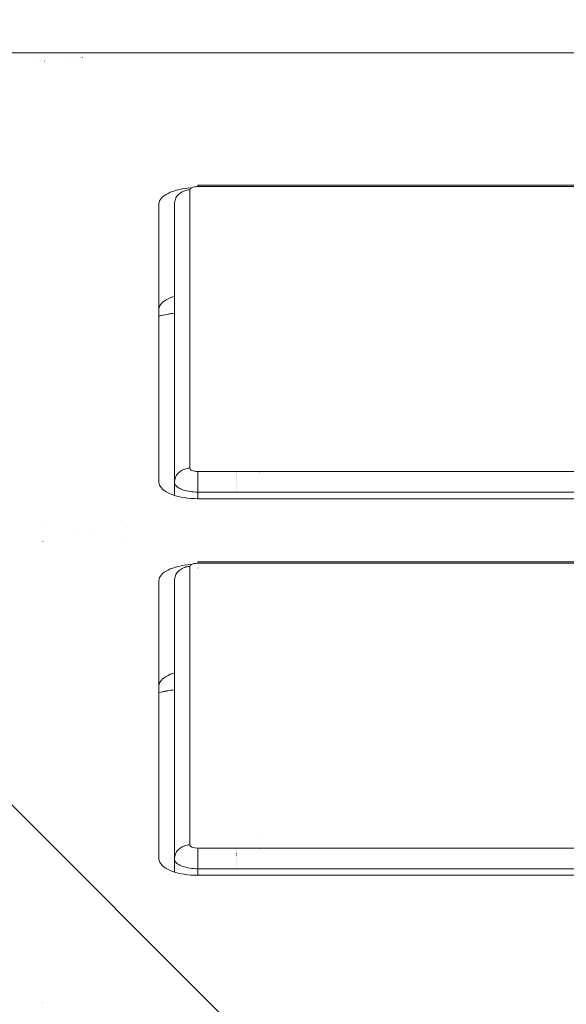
# Model space of a CAD drawing. Header units: inches. Extents: x -416 to -272, y -73 to 47.
# Tile 175 of 206: x -335.248 to -334.97, y 16.509 to 17.009. Entities that reach past the tile are written whole.
import ezdxf

# ---------------------------------------------------------------- set-up
doc = ezdxf.new("R2010")
doc.units = ezdxf.units.IN
doc.header["$LTSCALE"] = 32
doc.header["$MEASUREMENT"] = 0
doc.linetypes.add('Dash Style-1', pattern=[0.083328, 0.041656, -0.041672])
for name, color, linetype, lineweight in [('DashLineFill', 7, 'Dash Style-1', 13), ('Drawing', 7, 'Continuous', 18), ('None', 7, 'Continuous', 18)]:
    doc.layers.add(name, color=color, linetype=linetype, lineweight=lineweight)

# ---------------------------------------------------------------- blocks, each defined once
blk = doc.blocks.new('TiMotion_Handset (2D)')
at = {"layer": 'DashLineFill', "linetype": 'Continuous', "lineweight": 13}
h = blk.add_hatch(dxfattribs=at)
h.set_pattern_fill('Steel', color=253, style=0, pattern_type=2)
h.set_pattern_definition([(45, (0, 0), (-1.61301565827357, 1.935715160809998), []), (45, (-1.0608, 1.0608), (-0.4723460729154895, 0.4167612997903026), [])])
h.paths.add_polyline_path([(-0.5650679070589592, 2.440944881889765), (-0.5636889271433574, 2.443168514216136), (-0.5621892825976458, 2.445271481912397), (-0.5605689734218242, 2.447253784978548), (-0.5588279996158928, 2.449115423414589), (-0.5569663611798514, 2.45085639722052), (-0.5549840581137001, 2.452476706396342), (-0.5528810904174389, 2.453976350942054), (-0.5506574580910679, 2.455355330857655), (-0.5483514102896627, 2.456591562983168), (-0.5460011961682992, 2.457662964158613), (-0.543606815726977, 2.458569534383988), (-0.5411682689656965, 2.459311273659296), (-0.5386855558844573, 2.459888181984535), (-0.5361586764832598, 2.460300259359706), (-0.5335876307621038, 2.460547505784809), (-0.5309724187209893, 2.460629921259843), (0.4425815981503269, 2.460629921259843), (0.4451968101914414, 2.460547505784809), (0.4477678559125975, 2.460300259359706), (0.450294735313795, 2.459888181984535), (0.4527774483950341, 2.459311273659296), (0.4552159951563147, 2.458569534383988), (0.4576103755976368, 2.457662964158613), (0.4599605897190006, 2.456591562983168), (0.4622666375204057, 2.455355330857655), (0.4644902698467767, 2.453976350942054), (0.4665932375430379, 2.452476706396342), (0.4685755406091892, 2.45085639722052), (0.4704371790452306, 2.449115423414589), (0.472178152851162, 2.447253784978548), (0.4737984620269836, 2.445271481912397), (0.4752981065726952, 2.443168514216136), (0.4766770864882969, 2.440944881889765), (0.4779133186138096, 2.43863883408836), (0.478984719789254, 2.436288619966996), (0.47989129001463, 2.433894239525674), (0.4806330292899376, 2.431455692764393), (0.4812099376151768, 2.428972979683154), (0.4816220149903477, 2.426446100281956), (0.4818692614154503, 2.423875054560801), (0.4819516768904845, 2.421259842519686), (0.4819516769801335, 1.765582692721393), (0.4825163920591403, 1.763951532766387), (0.4830058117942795, 1.762300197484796), (0.4834199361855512, 1.760628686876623), (0.4837587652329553, 1.758937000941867), (0.4840222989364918, 1.757225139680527), (0.4842105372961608, 1.755493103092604), (0.4843234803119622, 1.753740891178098), (0.484361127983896, 1.751968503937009), (0.484361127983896, -1.751965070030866), (0.4842787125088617, -1.75458028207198), (0.4840314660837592, -1.757151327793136), (0.4836193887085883, -1.759678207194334), (0.483042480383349, -1.762160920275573), (0.4823007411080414, -1.764599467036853), (0.4813941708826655, -1.766993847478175), (0.4803227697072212, -1.769344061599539), (0.4790865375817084, -1.771650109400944), (0.4777075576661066, -1.773873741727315), (0.4762079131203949, -1.775976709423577), (0.4745876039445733, -1.777959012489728), (0.4728466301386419, -1.779820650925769), (0.4709849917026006, -1.781561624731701), (0.4690026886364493, -1.783181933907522), (0.4668997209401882, -1.784681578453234), (0.4646760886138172, -1.786060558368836), (0.4623700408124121, -1.787296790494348), (0.4600198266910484, -1.788368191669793), (0.4576254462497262, -1.789274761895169), (0.4551868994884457, -1.790016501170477), (0.4527041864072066, -1.790593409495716), (0.4501773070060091, -1.791005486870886), (0.447606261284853, -1.791252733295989), (0.4449910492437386, -1.791335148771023), (-1.79051826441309, -1.791335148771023), (-1.793133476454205, -1.791252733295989), (-1.795704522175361, -1.791005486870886), (-1.798231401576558, -1.790593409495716), (-1.800714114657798, -1.790016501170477), (-1.803152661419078, -1.789274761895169), (-1.8055470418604, -1.788368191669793), (-1.807897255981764, -1.787296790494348), (-1.810203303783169, -1.786060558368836), (-1.81242693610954, -1.784681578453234), (-1.814529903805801, -1.783181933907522), (-1.816512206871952, -1.781561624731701), (-1.818373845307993, -1.779820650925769), (-1.820114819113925, -1.777959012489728), (-1.821735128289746, -1.775976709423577), (-1.823234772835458, -1.773873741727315), (-1.82461375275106, -1.771650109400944), (-1.825849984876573, -1.769344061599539), (-1.826921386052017, -1.766993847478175), (-1.827827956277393, -1.764599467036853), (-1.828569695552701, -1.762160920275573), (-1.82914660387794, -1.759678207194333), (-1.829558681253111, -1.757151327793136), (-1.829805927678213, -1.75458028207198), (-1.829888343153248, -1.751965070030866), (-1.829888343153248, 1.751968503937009), (-1.829805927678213, 1.754583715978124), (-1.829558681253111, 1.75715476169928), (-1.82914660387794, 1.759681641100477), (-1.828569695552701, 1.762164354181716), (-1.827827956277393, 1.764602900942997), (-1.826921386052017, 1.766997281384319), (-1.825849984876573, 1.769347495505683), (-1.82461375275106, 1.771653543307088), (-1.823234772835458, 1.773877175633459), (-1.821735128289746, 1.77598014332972), (-1.820114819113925, 1.777962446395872), (-1.818373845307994, 1.779824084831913), (-1.816512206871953, 1.781565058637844), (-1.814529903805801, 1.783185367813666), (-1.81242693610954, 1.784685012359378), (-1.810203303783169, 1.786063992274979), (-1.807897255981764, 1.787300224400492), (-1.8055470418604, 1.788371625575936), (-1.803152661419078, 1.789278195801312), (-1.800714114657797, 1.79001993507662), (-1.798231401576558, 1.790596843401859), (-1.795704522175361, 1.79100892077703), (-1.793133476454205, 1.791256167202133), (-1.79051826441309, 1.791338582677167), (-0.5703424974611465, 1.791338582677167), (-0.5703424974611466, 2.421259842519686), (-0.5702600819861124, 2.423875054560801), (-0.5700128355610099, 2.426446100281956), (-0.569600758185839, 2.428972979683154), (-0.5690238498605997, 2.431455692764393), (-0.5682821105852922, 2.433894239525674), (-0.5673755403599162, 2.436288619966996), (-0.5663041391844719, 2.43863883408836)])
at = {"layer": 'DashLineFill'}
blk.add_open_spline([(-0.5650679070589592, 2.440944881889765), (-0.559793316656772, 2.450080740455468), (-0.5415215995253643, 2.460629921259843), (-0.04419541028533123, 2.460629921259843), (0.4531307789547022, 2.460629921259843), (0.4714024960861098, 2.450080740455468), (0.4819516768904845, 2.431809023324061), (0.4819516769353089, 2.09342126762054), (0.4819516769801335, 1.765582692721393), (0.484361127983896, 1.759098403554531), (0.484361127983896, 1.716953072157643e-06), (0.484361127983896, -1.76251425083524), (0.473811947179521, -1.780785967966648), (0.4555402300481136, -1.791335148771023), (-0.672763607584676, -1.791335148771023), (-1.801067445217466, -1.791335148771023), (-1.819339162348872, -1.780785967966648), (-1.829888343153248, -1.76251425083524), (-1.829888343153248, 1.716953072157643e-06), (-1.829888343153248, 1.762517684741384), (-1.819339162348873, 1.780789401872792), (-1.801067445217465, 1.791338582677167), (-1.180430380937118, 1.791338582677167), (-0.5703424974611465, 1.791338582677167), (-0.5703424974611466, 2.106299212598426), (-0.5703424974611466, 2.431809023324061), (-0.5650679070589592, 2.440944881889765)], degree=2, knots=[0, 0, 0, 0.001659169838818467, 0.003318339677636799, 0.07987838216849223, 0.08153755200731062, 0.08319672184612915, 0.08485589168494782, 0.1364181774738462, 0.1364181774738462, 0.1375061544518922, 0.4048450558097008, 0.4064547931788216, 0.4080645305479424, 0.4096742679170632, 0.5802364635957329, 0.5818462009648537, 0.5834559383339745, 0.5850656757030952, 0.8524045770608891, 0.8540143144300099, 0.8556240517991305, 0.8572337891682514, 0.9503292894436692, 0.9503292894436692, 0.9983902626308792, 1, 1, 1], dxfattribs=at)
at = {"layer": 'Drawing', "color": 7, "linetype": 'Continuous'}
for p, q in [((0.484361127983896, -1.718944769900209), (0.484361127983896, 1.633858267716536)), ((0.07069483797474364, 0.4500927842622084), (0.07133114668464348, 0.4508824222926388)), ((0.07133114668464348, 0.4508824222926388), (0.0719938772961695, 0.4515391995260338)), ((0.0719938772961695, 0.4515391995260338), (0.07267808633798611, 0.4520582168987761)), ((0.07267808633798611, 0.4520582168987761), (0.07337867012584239, 0.4524356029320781)), ((0.07337867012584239, 0.4524356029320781), (0.07409040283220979, 0.4526685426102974)), ((0.07409040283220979, 0.4526685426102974), (0.0748733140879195, 0.4527559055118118)), ((0.2163006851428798, 0.4527559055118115), (0.0748733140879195, 0.4527559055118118)), ((0.1596222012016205, 0.4517131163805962), (0.1601975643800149, 0.4489652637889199)), ((0.1627785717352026, 0.4527559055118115), (0.1628439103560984, 0.4527552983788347)), ((0.1628439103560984, 0.4527552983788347), (0.1635614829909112, 0.4526685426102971)), ((0.1635614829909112, 0.4526685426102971), (0.1642732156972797, 0.4524356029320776)), ((0.1642732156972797, 0.4524356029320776), (0.164973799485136, 0.4520582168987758)), ((0.164973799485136, 0.4520582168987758), (0.1656580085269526, 0.4515391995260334)), ((0.1656580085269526, 0.4515391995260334), (0.1663207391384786, 0.4508824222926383)), ((0.1663207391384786, 0.4508824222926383), (0.1669570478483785, 0.4500927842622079)), ((0.1663307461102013, 0.4508824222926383), (0.1669570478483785, 0.4500927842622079)), ((0.2163006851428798, 0.4527559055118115), (0.2170835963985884, 0.4526685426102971)), ((0.2170835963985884, 0.4526685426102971), (0.2177953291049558, 0.4524356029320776)), ((0.2177953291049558, 0.4524356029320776), (0.2184959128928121, 0.4520582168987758)), ((0.2184959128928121, 0.4520582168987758), (0.2191801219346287, 0.4515391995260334)), ((0.2191801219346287, 0.4515391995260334), (0.2198428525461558, 0.4508824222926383)), ((0.2198428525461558, 0.4508824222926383), (0.2204791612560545, 0.4500927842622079)), ((0.262037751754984, 0.4500927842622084), (0.2626740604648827, 0.4508824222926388)), ((0.2626740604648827, 0.4508824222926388), (0.2633367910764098, 0.4515391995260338)), ((0.2633367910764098, 0.4515391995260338), (0.2640210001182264, 0.4520582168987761)), ((0.2640210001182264, 0.4520582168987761), (0.2647215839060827, 0.4524356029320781)), ((0.2647215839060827, 0.4524356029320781), (0.2654333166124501, 0.4526685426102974)), ((0.2654333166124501, 0.4526685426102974), (0.2662162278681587, 0.4527559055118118)), ((0.4076435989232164, 0.4527559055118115), (0.2662162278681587, 0.4527559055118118)), ((0.3506999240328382, 0.4527559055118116), (0.3509651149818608, 0.4517131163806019)), ((0.3541214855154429, 0.4527559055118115), (0.3541868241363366, 0.4527552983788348)), ((0.3541868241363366, 0.4527552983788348), (0.3549043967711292, 0.4526685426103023)), ((0.3549043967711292, 0.4526685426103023), (0.3556161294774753, 0.4524356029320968)), ((0.3556161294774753, 0.4524356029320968), (0.3563167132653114, 0.452058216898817)), ((0.3563167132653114, 0.452058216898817), (0.3570009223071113, 0.4515391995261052)), ((0.3570009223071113, 0.4515391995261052), (0.3576636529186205, 0.4508824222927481)), ((0.3576636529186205, 0.4508824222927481), (0.3582999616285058, 0.450092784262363)), ((0.3576736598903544, 0.4508824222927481), (0.3582999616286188, 0.4500927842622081)), ((0.4076435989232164, 0.4527559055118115), (0.4084265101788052, 0.4526685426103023)), ((0.4084265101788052, 0.4526685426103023), (0.4091382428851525, 0.4524356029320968)), ((0.4091382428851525, 0.4524356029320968), (0.4098388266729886, 0.452058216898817)), ((0.4098388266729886, 0.452058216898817), (0.4105230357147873, 0.4515391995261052)), ((0.4105230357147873, 0.4515391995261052), (0.4111857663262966, 0.4508824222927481)), ((0.4111857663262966, 0.4508824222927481), (0.4118220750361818, 0.450092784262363)), ((0.06806691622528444, 0.4443898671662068), (0.06850506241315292, 0.4457373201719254)), ((0.06850506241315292, 0.4457373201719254), (0.0689907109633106, 0.4469902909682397)), ((0.0689907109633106, 0.4469902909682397), (0.06952023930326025, 0.4481394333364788)), ((0.06952023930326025, 0.4481394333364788), (0.07008969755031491, 0.4491761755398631)), ((0.07008969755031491, 0.4491761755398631), (0.07069483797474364, 0.4500927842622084)), ((0.1601975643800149, 0.4489652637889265), (0.1606747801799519, 0.4461147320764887)), ((0.1606747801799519, 0.4461147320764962), (0.1608320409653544, 0.4448818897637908)), ((0.1675621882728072, 0.4491761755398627), (0.1669570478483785, 0.4500927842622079)), ((0.1675621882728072, 0.4491761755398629), (0.1681316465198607, 0.4481394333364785)), ((0.1681316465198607, 0.4481394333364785), (0.1686611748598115, 0.4469902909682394)), ((0.1691468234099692, 0.445737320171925), (0.1686611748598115, 0.4469902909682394)), ((0.1691468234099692, 0.445737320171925), (0.1694249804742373, 0.4448818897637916)), ((0.2210843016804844, 0.4491761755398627), (0.2204791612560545, 0.4500927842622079)), ((0.2210843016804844, 0.4491761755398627), (0.2216537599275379, 0.4481394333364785)), ((0.2216537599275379, 0.4481394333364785), (0.2221832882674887, 0.4469902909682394)), ((0.2221832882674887, 0.4469902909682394), (0.2226689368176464, 0.445737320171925)), ((0.2226689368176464, 0.445737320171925), (0.2231070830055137, 0.4443898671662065)), ((0.2594098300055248, 0.4443898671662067), (0.2598479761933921, 0.4457373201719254)), ((0.2598479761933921, 0.4457373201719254), (0.2603336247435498, 0.4469902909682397)), ((0.2603336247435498, 0.4469902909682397), (0.2608631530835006, 0.4481394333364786)), ((0.2608631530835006, 0.4481394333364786), (0.2614326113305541, 0.4491761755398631)), ((0.2614326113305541, 0.4491761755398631), (0.262037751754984, 0.4500927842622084)), ((0.3582999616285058, 0.450092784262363), (0.3589051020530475, 0.4491761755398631)), ((0.3589051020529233, 0.4491761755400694), (0.3594745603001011, 0.4481394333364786)), ((0.359474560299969, 0.448139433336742), (0.3600040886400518, 0.4469902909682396)), ((0.3600040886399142, 0.4469902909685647), (0.3604897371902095, 0.4457373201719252)), ((0.3604897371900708, 0.4457373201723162), (0.3607678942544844, 0.4448818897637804)), ((0.4118220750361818, 0.450092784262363), (0.4124272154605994, 0.4491761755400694)), ((0.4124272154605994, 0.4491761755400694), (0.4129966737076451, 0.448139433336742)), ((0.4129966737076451, 0.448139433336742), (0.4135262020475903, 0.4469902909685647)), ((0.4135262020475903, 0.4469902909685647), (0.4140118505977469, 0.4457373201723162)), ((0.4140118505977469, 0.4457373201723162), (0.4144499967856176, 0.4443898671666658)), ((0.06706825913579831, 0.4398841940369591), (0.06734582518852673, 0.4414523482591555)), ((0.06734582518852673, 0.4414523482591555), (0.06767954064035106, 0.4429579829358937)), ((0.06767954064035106, 0.4429579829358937), (0.06806691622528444, 0.4443898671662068)), ((0.2231070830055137, 0.4443898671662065), (0.2234944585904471, 0.4429579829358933)), ((0.2234944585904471, 0.4429579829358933), (0.2238281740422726, 0.4414523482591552)), ((0.2238281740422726, 0.4414523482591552), (0.224105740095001, 0.4398841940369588)), ((0.2584111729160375, 0.4398841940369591), (0.2586887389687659, 0.4414523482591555)), ((0.2586887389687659, 0.4414523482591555), (0.2590224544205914, 0.4429579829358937)), ((0.2590224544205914, 0.4429579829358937), (0.2594098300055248, 0.4443898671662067)), ((0.4148373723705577, 0.4429579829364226), (0.4144499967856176, 0.4443898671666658)), ((0.4148373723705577, 0.4429579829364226), (0.4151710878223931, 0.4414523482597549)), ((0.4154486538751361, 0.4398841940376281), (0.4151710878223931, 0.4414523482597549)), ((0.06659097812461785, 0.4349233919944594), (0.06668942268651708, 0.4366074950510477)), ((0.06668942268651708, 0.4366074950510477), (0.06684891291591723, 0.438265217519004)), ((0.06684891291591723, 0.438265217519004), (0.06706825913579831, 0.4398841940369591)), ((0.224105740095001, 0.4398841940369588), (0.2243250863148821, 0.4382652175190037)), ((0.2243250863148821, 0.4382652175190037), (0.2244845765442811, 0.4366074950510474)), ((0.2244845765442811, 0.4366074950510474), (0.2245135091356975, 0.4361125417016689)), ((0.2579338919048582, 0.4349233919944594), (0.2580323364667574, 0.4366074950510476)), ((0.2580323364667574, 0.4366074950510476), (0.2581918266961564, 0.4382652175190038)), ((0.2581918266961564, 0.4382652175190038), (0.2584111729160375, 0.4398841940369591)), ((0.4154486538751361, 0.4398841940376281), (0.4156680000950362, 0.4382652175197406)), ((0.4156680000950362, 0.4382652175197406), (0.4158274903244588, 0.4366074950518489)), ((0.4158274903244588, 0.4366074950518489), (0.4158563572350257, 0.4361136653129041)), ((0.06655405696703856, 0.4330708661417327), (0.06659097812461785, 0.4349233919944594)), ((0.06655405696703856, -0.275590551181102), (0.06655405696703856, 0.4330708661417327)), ((0.2578969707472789, 0.4330708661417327), (0.2579338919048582, 0.4349233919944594)), ((0.2578969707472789, -0.3346456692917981), (0.2578969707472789, 0.4330708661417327))]:
    blk.add_line(p, q, dxfattribs=at)
at = {"layer": 'Drawing'}
for p, q in [((0.4801125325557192, 0.515372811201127), (0.4801125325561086, 0.5152850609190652)), ((0.002115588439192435, 0.511811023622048), (0.002043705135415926, 0.511811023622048)), ((0.002131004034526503, 0.5119544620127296), (0.002059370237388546, 0.5119619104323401)), ((0.002136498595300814, 0.5119454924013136), (0.002060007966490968, 0.5119680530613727)), ((0.002150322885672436, 0.5119441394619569), (0.002136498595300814, 0.5119454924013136)), ((0.2360589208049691, 0.5118110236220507), (0.2360424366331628, 0.5118110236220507)), ((0.2464744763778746, 0.5118110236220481), (0.2464579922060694, 0.5118110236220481)), ((0.4801125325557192, 0.5109367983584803), (0.4801125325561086, 0.5108293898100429)), ((0.2423733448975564, 0.4963468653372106), (0.2423733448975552, 0.4963335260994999)), ((0.4819516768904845, 0.4975909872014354), (0.4819516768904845, 0.4975703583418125)), ((0.4819516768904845, 0.4965481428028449), (0.4819516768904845, 0.4965228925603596)), ((0.4819516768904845, 0.4926609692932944), (0.4819516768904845, 0.4926237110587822)), ((0.4819516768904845, 0.4924746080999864), (0.4819516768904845, 0.4924211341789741)), ((0.4819516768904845, 0.4918287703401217), (0.4819516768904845, 0.491624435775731)), ((0.2423733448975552, 0.4881799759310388), (0.2423733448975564, 0.4881689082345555)), ((0.2357122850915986, 0.4724409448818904), (0.2356967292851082, 0.4724409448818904)), ((0.2468201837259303, 0.4724409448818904), (0.2468046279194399, 0.4724409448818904)), ((0.1593472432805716, 0.4527559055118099), (0.160017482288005, 0.4497093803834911)), ((0.1593570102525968, 0.4527559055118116), (0.1596222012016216, 0.4517131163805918)), ((0.350690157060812, 0.4527559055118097), (0.3513603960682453, 0.449709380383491)), ((0.3507008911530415, 0.4527559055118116), (0.3509649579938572, 0.4517177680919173)), ((0.3515404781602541, 0.4489652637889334), (0.3509649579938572, 0.4517177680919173)), ((0.160017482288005, 0.4497093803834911), (0.160572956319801, 0.4465362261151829)), ((0.160572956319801, 0.4465362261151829), (0.1607933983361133, 0.4448818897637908)), ((0.3513603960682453, 0.449709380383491), (0.3519158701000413, 0.4465362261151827)), ((0.3520176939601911, 0.4461147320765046), (0.3515400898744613, 0.4489715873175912)), ((0.3519158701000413, 0.4465362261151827), (0.3521363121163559, 0.4448818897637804)), ((0.3520172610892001, 0.4461218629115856), (0.3521754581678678, 0.4448818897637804)), ((0.07487331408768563, 0.4448818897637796), (0.06822690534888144, 0.4448818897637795)), ((0.07078447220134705, 0.4398453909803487), (0.07104956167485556, 0.4406628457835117)), ((0.07104956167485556, 0.4406628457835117), (0.0713437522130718, 0.4414225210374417)), ((0.0713437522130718, 0.4414225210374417), (0.07166480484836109, 0.4421186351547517)), ((0.07166480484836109, 0.4421186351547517), (0.07201027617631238, 0.4427458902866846)), ((0.07201027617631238, 0.4427458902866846), (0.07237753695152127, 0.4432995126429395)), ((0.07237753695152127, 0.4432995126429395), (0.07276379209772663, 0.4437752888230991)), ((0.07276379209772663, 0.4437752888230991), (0.07316610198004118, 0.4441695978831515)), ((0.07316610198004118, 0.4441695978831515), (0.07358140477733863, 0.444479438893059)), ((0.07358140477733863, 0.444479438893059), (0.07400653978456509, 0.4447024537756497)), ((0.07400653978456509, 0.4447024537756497), (0.07443827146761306, 0.4448369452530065)), ((0.07443827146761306, 0.4448369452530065), (0.07487331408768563, 0.4448818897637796)), ((0.0748733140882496, 0.4448818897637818), (0.0754952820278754, 0.4448519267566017)), ((0.2163006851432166, 0.4448818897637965), (0.0748733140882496, 0.4448818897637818)), ((0.0754952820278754, 0.4448519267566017), (0.07611251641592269, 0.4447622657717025)), ((0.07611251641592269, 0.4447622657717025), (0.07672031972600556, 0.4446135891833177)), ((0.07672031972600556, 0.4446135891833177), (0.0773140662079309, 0.4444070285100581)), ((0.0773140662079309, 0.4444070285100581), (0.07788923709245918, 0.4441441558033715)), ((0.07788923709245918, 0.4441441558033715), (0.07844145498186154, 0.4438269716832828)), ((0.07844145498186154, 0.4438269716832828), (0.07896651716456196, 0.4434578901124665)), ((0.07896651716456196, 0.4434578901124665), (0.0794604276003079, 0.4430397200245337)), ((0.0794604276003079, 0.4430397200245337), (0.07991942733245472, 0.4425756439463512)), ((0.07991942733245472, 0.4425756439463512), (0.08034002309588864, 0.4420691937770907)), ((0.08034002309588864, 0.4420691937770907), (0.08071901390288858, 0.4415242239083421)), ((0.08071901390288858, 0.4415242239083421), (0.08105351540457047, 0.4409448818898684)), ((0.08105351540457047, 0.4409448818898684), (0.08134098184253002, 0.4403355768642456)), ((0.08134098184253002, 0.4403355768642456), (0.08157922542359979, 0.4397009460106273)), ((0.2169226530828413, 0.4448519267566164), (0.2163006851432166, 0.4448818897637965)), ((0.2175398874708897, 0.4447622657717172), (0.2169226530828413, 0.4448519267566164)), ((0.2181476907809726, 0.4446135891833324), (0.2175398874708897, 0.4447622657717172)), ((0.2187414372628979, 0.4444070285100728), (0.2181476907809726, 0.4446135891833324)), ((0.2193166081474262, 0.4441441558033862), (0.2187414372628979, 0.4444070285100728)), ((0.2198688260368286, 0.4438269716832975), (0.2193166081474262, 0.4441441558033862)), ((0.220393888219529, 0.4434578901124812), (0.2198688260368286, 0.4438269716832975)), ((0.220887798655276, 0.4430397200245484), (0.220393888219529, 0.4434578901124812)), ((0.2213467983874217, 0.4425756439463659), (0.220887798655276, 0.4430397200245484)), ((0.2217673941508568, 0.4420691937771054), (0.2213467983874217, 0.4425756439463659)), ((0.2221463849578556, 0.4415242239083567), (0.2217673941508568, 0.4420691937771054)), ((0.2224808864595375, 0.4409448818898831), (0.2221463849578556, 0.4415242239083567)), ((0.2227683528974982, 0.4403355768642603), (0.2224808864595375, 0.4409448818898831)), ((0.2230065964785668, 0.439700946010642), (0.2227683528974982, 0.4403355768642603)), ((0.2662162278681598, 0.4448818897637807), (0.2595698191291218, 0.4448818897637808)), ((0.262037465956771, 0.4395308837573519), (0.2622771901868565, 0.4403253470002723)), ((0.2622771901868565, 0.4403253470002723), (0.2625438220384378, 0.441070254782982)), ((0.2625438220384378, 0.441070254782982), (0.2628355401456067, 0.4417605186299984)), ((0.2628355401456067, 0.4417605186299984), (0.2631503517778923, 0.4423914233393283)), ((0.2631503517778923, 0.4423914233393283), (0.2634861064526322, 0.4429586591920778)), ((0.2634861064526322, 0.4429586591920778), (0.2638405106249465, 0.4434583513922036)), ((0.2638405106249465, 0.4434583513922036), (0.2642111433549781, 0.443887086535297)), ((0.2642111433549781, 0.443887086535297), (0.2645954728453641, 0.4442419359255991)), ((0.2645954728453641, 0.4442419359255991), (0.2649908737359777, 0.4445204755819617)), ((0.2649908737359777, 0.4445204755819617), (0.2653946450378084, 0.4447208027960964)), ((0.2653946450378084, 0.4447208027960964), (0.2658040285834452, 0.4448415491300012)), ((0.2658040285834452, 0.4448415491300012), (0.2662162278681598, 0.4448818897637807)), ((0.2662162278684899, 0.4448818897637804), (0.2668381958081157, 0.4448519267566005)), ((0.4076435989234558, 0.4448818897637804), (0.2662162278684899, 0.4448818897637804)), ((0.2668381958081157, 0.4448519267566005), (0.267455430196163, 0.4447622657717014)), ((0.267455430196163, 0.4447622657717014), (0.2680632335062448, 0.4446135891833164)), ((0.2680632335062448, 0.4446135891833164), (0.2686569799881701, 0.444407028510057)), ((0.2686569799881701, 0.444407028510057), (0.2692321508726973, 0.4441441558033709)), ((0.2692321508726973, 0.4441441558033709), (0.2697843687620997, 0.4438269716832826)), ((0.2697843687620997, 0.4438269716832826), (0.2703094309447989, 0.4434578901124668)), ((0.2703094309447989, 0.4434578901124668), (0.270803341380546, 0.4430397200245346)), ((0.270803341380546, 0.4430397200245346), (0.2712623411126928, 0.442575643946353)), ((0.2712623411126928, 0.442575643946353), (0.2716829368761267, 0.4420691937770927)), ((0.2716829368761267, 0.4420691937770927), (0.2720619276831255, 0.4415242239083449)), ((0.2720619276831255, 0.4415242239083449), (0.2723964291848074, 0.4409448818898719)), ((0.2723964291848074, 0.4409448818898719), (0.2726838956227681, 0.4403355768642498)), ((0.2726838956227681, 0.4403355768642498), (0.2729221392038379, 0.4397009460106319)), ((0.4082655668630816, 0.4448519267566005), (0.4076435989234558, 0.4448818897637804)), ((0.4088828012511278, 0.4447622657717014), (0.4082655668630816, 0.4448519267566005)), ((0.4094906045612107, 0.4446135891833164), (0.4088828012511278, 0.4447622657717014)), ((0.410084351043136, 0.444407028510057), (0.4094906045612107, 0.4446135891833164)), ((0.4106595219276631, 0.4441441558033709), (0.410084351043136, 0.444407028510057)), ((0.4112117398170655, 0.4438269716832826), (0.4106595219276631, 0.4441441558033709)), ((0.4117368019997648, 0.4434578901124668), (0.4112117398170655, 0.4438269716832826)), ((0.4122307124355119, 0.4430397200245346), (0.4117368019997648, 0.4434578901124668)), ((0.4126897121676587, 0.442575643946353), (0.4122307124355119, 0.4430397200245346)), ((0.4131103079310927, 0.4420691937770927), (0.4126897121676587, 0.442575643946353)), ((0.4134892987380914, 0.4415242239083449), (0.4131103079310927, 0.4420691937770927)), ((0.4138238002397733, 0.4409448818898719), (0.4134892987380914, 0.4415242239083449)), ((0.414111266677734, 0.4403355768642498), (0.4138238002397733, 0.4409448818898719)), ((0.4143495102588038, 0.4397009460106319), (0.414111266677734, 0.4403355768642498)), ((0.06995759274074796, 0.4351218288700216), (0.07005184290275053, 0.4361277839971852)), ((0.07005184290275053, 0.4361277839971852), (0.07018278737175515, 0.4371104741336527)), ((0.07018278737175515, 0.4371104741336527), (0.07034942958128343, 0.4380624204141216)), ((0.07034942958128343, 0.4380624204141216), (0.07055050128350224, 0.4389763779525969)), ((0.07055050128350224, 0.4389763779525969), (0.07078447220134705, 0.4398453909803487)), ((0.08060627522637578, 0.4353211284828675), (0.08045027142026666, 0.4345015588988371)), ((0.08089329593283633, 0.4361124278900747), (0.08060627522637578, 0.4353211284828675)), ((0.08119312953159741, 0.4365630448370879), (0.08089329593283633, 0.4361124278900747)), ((0.08160243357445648, 0.4368841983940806), (0.08119312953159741, 0.4365630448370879)), ((0.08157922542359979, 0.4397009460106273), (0.08176643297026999, 0.4390458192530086)), ((0.08200959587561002, 0.4370078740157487), (0.08160243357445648, 0.4368841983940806)), ((0.08176643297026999, 0.4390458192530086), (0.08190117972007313, 0.4383751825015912)), ((0.08190117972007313, 0.4383751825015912), (0.08198244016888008, 0.4376941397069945)), ((0.08198244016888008, 0.4376941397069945), (0.08200959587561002, 0.4370078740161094)), ((0.2234369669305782, 0.4370078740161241), (0.08200959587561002, 0.4370078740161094)), ((0.223193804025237, 0.4390458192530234), (0.2230065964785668, 0.439700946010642)), ((0.2233285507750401, 0.4383751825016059), (0.223193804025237, 0.4390458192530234)), ((0.2234098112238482, 0.4376941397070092), (0.2233285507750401, 0.4383751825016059)), ((0.2234369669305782, 0.4370078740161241), (0.2234098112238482, 0.4376941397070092)), ((0.2241182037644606, 0.4366684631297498), (0.2234369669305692, 0.4370078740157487)), ((0.224446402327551, 0.436256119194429), (0.2241182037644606, 0.4366684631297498)), ((0.2246986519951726, 0.4357164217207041), (0.224446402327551, 0.436256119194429)), ((0.224898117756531, 0.4350000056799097), (0.2246986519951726, 0.4357164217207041)), ((0.2612927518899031, 0.4350148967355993), (0.2613774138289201, 0.4359703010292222)), ((0.2613774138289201, 0.4359703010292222), (0.2614951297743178, 0.4369058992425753)), ((0.2614951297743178, 0.4369058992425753), (0.261645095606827, 0.437815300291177)), ((0.261645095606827, 0.437815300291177), (0.2618262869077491, 0.4386922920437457)), ((0.2618262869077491, 0.4386922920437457), (0.262037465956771, 0.4395308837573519)), ((0.2719631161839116, 0.4353741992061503), (0.2718250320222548, 0.4347166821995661)), ((0.2721477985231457, 0.4359214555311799), (0.2719631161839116, 0.4353741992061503)), ((0.2723790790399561, 0.4363584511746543), (0.2721477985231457, 0.4359214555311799)), ((0.2726569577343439, 0.4366851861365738), (0.2723790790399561, 0.4363584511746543)), ((0.2729814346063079, 0.4369016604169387), (0.2726569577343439, 0.4366851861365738)), ((0.2729221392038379, 0.4397009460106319), (0.2731093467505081, 0.439045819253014)), ((0.2733525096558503, 0.4370078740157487), (0.2729814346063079, 0.4369016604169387)), ((0.2731093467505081, 0.439045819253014), (0.2732440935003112, 0.4383751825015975)), ((0.2732440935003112, 0.4383751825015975), (0.2733253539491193, 0.4376941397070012)), ((0.2733253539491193, 0.4376941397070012), (0.2733525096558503, 0.4370078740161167)), ((0.4147798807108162, 0.4370078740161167), (0.2733525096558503, 0.4370078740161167)), ((0.414536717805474, 0.439045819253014), (0.4143495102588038, 0.4397009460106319)), ((0.4146714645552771, 0.4383751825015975), (0.414536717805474, 0.439045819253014)), ((0.4147527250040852, 0.4376941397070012), (0.4146714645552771, 0.4383751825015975)), ((0.4147798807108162, 0.4370078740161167), (0.4147527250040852, 0.4376941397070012)), ((0.4151456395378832, 0.4368890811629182), (0.4147798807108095, 0.4370078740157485)), ((0.4154663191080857, 0.4366636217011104), (0.4151456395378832, 0.4368890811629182)), ((0.4157419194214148, 0.4363314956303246), (0.4154663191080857, 0.4366636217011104)), ((0.4159724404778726, 0.4358927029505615), (0.4157419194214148, 0.4363314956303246)), ((0.4161578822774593, 0.4353472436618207), (0.4159724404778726, 0.4358927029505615)), ((0.4162982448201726, 0.4346951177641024), (0.4161578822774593, 0.4353472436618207)), ((0.06988175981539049, 0.4330708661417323), (0.06655405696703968, 0.4330708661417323)), ((0.06988175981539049, 0.4330708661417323), (0.06990075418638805, 0.4341002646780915)), ((0.06988175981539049, 0.4330708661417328), (0.06988175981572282, -0.275590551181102)), ((0.08034574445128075, 0.4330708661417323), (0.06988175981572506, 0.4330708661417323)), ((0.06990075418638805, 0.4341002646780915), (0.06995759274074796, 0.4351218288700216)), ((0.08045027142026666, 0.4345015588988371), (0.08034574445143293, 0.4330708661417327)), ((0.08034574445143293, 0.4330708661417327), (0.08034574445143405, -0.2755905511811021)), ((0.2226963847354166, 0.4330708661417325), (0.2226468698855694, 0.4330708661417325)), ((0.225042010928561, 0.4340283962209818), (0.224898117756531, 0.4350000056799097)), ((0.2251008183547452, 0.4330708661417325), (0.225042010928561, 0.4340283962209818)), ((0.2251008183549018, 0.4330708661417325), (0.2251008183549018, -0.3346456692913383)), ((0.2258385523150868, 0.4330708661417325), (0.2251008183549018, 0.4330708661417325)), ((0.2258385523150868, -0.3346456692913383), (0.2258385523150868, 0.4330708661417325)), ((0.2612246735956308, 0.4330708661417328), (0.2578969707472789, 0.4330708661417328)), ((0.2612246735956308, 0.4330708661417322), (0.2612417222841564, 0.4340462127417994)), ((0.2612246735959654, 0.433070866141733), (0.2612246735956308, -0.334645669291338)), ((0.2716886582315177, 0.433070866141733), (0.2612246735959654, 0.433070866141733)), ((0.2612417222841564, 0.4340462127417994), (0.2612927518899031, 0.4350148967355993)), ((0.2717335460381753, 0.4339489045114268), (0.2716886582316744, 0.4330708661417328)), ((0.2716886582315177, 0.433070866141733), (0.2716886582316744, -0.3346456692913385)), ((0.2718250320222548, 0.4347166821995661), (0.2717335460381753, 0.4339489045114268)), ((0.4163935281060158, 0.4339363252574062), (0.4162982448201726, 0.4346951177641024)), ((0.4164437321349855, 0.4330708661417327), (0.4163935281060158, 0.4339363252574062)), ((0.4164437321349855, 0.4330708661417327), (0.4164437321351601, -0.275590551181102)), ((0.4171814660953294, 0.4330708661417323), (0.4164437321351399, 0.4330708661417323)), ((0.4171814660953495, -0.275590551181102), (0.4171814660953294, 0.4330708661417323)), ((0.07051639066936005, 0.4133858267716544), (0.07049876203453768, 0.4133858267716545)), ((0.07117151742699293, 0.4133858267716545), (0.07115331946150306, 0.4133858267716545)), ((0.07184215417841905, 0.4133858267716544), (0.07182352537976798, 0.4133858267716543)), ((0.07252319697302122, 0.4133858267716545), (0.07250427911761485, 0.4133858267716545)), ((0.07320946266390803, 0.4133858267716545), (0.07319039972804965, 0.4133858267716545)), ((0.0738957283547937, 0.4133858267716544), (0.07387666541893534, 0.4133858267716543)), ((0.0745767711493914, 0.4133858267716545), (0.07455785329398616, 0.4133858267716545)), ((0.07524740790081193, 0.4133858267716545), (0.07522877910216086, 0.4133858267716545)), ((0.07590253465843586, 0.4133858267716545), (0.07588433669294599, 0.4133858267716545)), ((0.07653716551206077, 0.4133858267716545), (0.0765195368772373, 0.4133858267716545)), ((0.07714647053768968, 0.4133858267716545), (0.07712954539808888, 0.4133858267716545)), ((0.07772581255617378, 0.4133858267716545), (0.07770971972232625, 0.4133858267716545)), ((0.07827078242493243, 0.4133858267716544), (0.0782556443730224, 0.4133858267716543)), ((0.07877723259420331, 0.4133858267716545), (0.07876316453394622, 0.4133858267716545)), ((0.0792413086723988, 0.4133858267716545), (0.07922841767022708, 0.4133858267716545)), ((0.07965947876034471, 0.4133858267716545), (0.07964786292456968, 0.4133858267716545)), ((0.08002856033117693, 0.4133858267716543), (0.08001830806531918, 0.4133858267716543)), ((0.0834638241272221, 0.4133858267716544), (0.08342056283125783, 0.4133858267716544)), ((0.2618593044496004, 0.4133858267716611), (0.2618430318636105, 0.4133858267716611)), ((0.2625144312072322, 0.4133858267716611), (0.2624976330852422, 0.4133858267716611)), ((0.2631850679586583, 0.4133858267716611), (0.2631678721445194, 0.4133858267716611)), ((0.2638661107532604, 0.413385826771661), (0.2638486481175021, 0.413385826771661)), ((0.2645523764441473, 0.4133858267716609), (0.2645347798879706, 0.4133858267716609)), ((0.2652386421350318, 0.4133858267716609), (0.2652210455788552, 0.4133858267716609)), ((0.2659196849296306, 0.4133858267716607), (0.2659022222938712, 0.4133858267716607)), ((0.2665903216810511, 0.4133858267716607), (0.2665731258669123, 0.4133858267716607)), ((0.267245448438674, 0.4133858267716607), (0.267228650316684, 0.4133858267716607)), ((0.2678800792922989, 0.4133858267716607), (0.2678638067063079, 0.4133858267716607)), ((0.2684893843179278, 0.4133858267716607), (0.2684737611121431, 0.4133858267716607)), ((0.2690687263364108, 0.4133858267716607), (0.2690538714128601, 0.4133858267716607)), ((0.2696136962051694, 0.4133858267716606), (0.2695997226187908, 0.4133858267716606)), ((0.2701201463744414, 0.4133858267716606), (0.2701071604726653, 0.4133858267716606)), ((0.2705842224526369, 0.4133858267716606), (0.2705723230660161, 0.4133858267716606)), ((0.2710023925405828, 0.4133858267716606), (0.2709916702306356, 0.4133858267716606)), ((0.07965947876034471, 0.4015748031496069), (0.0796408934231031, 0.4015748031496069)), ((0.08002856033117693, 0.4015748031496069), (0.08001215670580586, 0.4015748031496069)), ((0.08034574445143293, 0.4015748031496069), (0.08033164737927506, 0.4015748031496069)), ((0.08528331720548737, 0.4015748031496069), (0.08526545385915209, 0.4015748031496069)), ((0.2705842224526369, 0.4015748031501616), (0.2705651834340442, 0.4015748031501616)), ((0.2710023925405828, 0.4015748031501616), (0.270985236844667, 0.4015748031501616)), ((0.2713714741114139, 0.4015748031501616), (0.2713563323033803, 0.4015748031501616)), ((0.2716886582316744, 0.4015748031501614), (0.2716756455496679, 0.4015748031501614))]:
    blk.add_line(p, q, dxfattribs=at)
blk = doc.blocks.new('Group-107')
at = {"layer": 'None', "color": 7, "rotation": 270}
blk.add_blockref('TiMotion_Handset (2D)', (62.99212598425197, -30), dxfattribs=at)
blk = doc.blocks.new('SL Credenza Desk (2D)-3')
at = {"layer": 'None'}
blk.add_blockref('Group-107', (0, 0), dxfattribs=at)
at = {"layer": 'Drawing', "color": 0, "flags": 1}
for tag in ['Tag', 'Catalog', 'Option1', 'Option2', 'Option3', 'Option4', 'Option5', 'Option6', 'Option7', 'Option8', 'Option9', 'Option10', 'Option11', 'Option12', 'Custom', 'FinishGroup', 'Discount', 'Item2', 'Item3', 'Item6', 'Item9', 'Item10', 'Item12', 'Item13', 'Item16', 'Item19', 'Item20', 'Item21', 'Item22', 'Item23', 'Item24', 'Item25', 'Item8', 'Item18', 'Item1', 'Item4', 'Item5', 'Item7', 'Item11', 'Item14', 'Item15', 'Item17']:
    blk.add_attdef(tag, (15.71916659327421, 1.485347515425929), '', height=0.007086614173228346, dxfattribs=at)
blk = doc.blocks.new('Group-108')
at = {"layer": 'Drawing', "rotation": 180}
blk.add_blockref('SL Credenza Desk (2D)-3', (87.72704060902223, 1.485347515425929), dxfattribs=at)
at = {"layer": 'Drawing', "color": 0, "flags": 1}
for tag in ['Tag', 'Catalog', 'Option1', 'Option2', 'Option3', 'Option4', 'Option5', 'Option6', 'Option7', 'Option8', 'Option9', 'Option10', 'Option11', 'Option12', 'Custom', 'FinishGroup', 'Discount', 'Item2', 'Item3', 'Item6', 'Item9', 'Item10', 'Item12', 'Item13', 'Item16', 'Item19', 'Item20', 'Item21', 'Item22', 'Item23', 'Item24', 'Item25', 'Item8', 'Item18', 'Item1', 'Item4', 'Item5', 'Item7', 'Item11', 'Item14', 'Item15', 'Item17']:
    blk.add_attdef(tag, (15.71916659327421, 1.485347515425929), '', height=0.007086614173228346, dxfattribs=at)

msp = doc.modelspace()

# ---------------------------------------------------------------- block references
at = {"layer": 'Drawing', "color": 7}
msp.add_blockref('Group-108', (-359.4593240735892, -14.97747349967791), dxfattribs=at)

doc.saveas('drawing.dxf')
